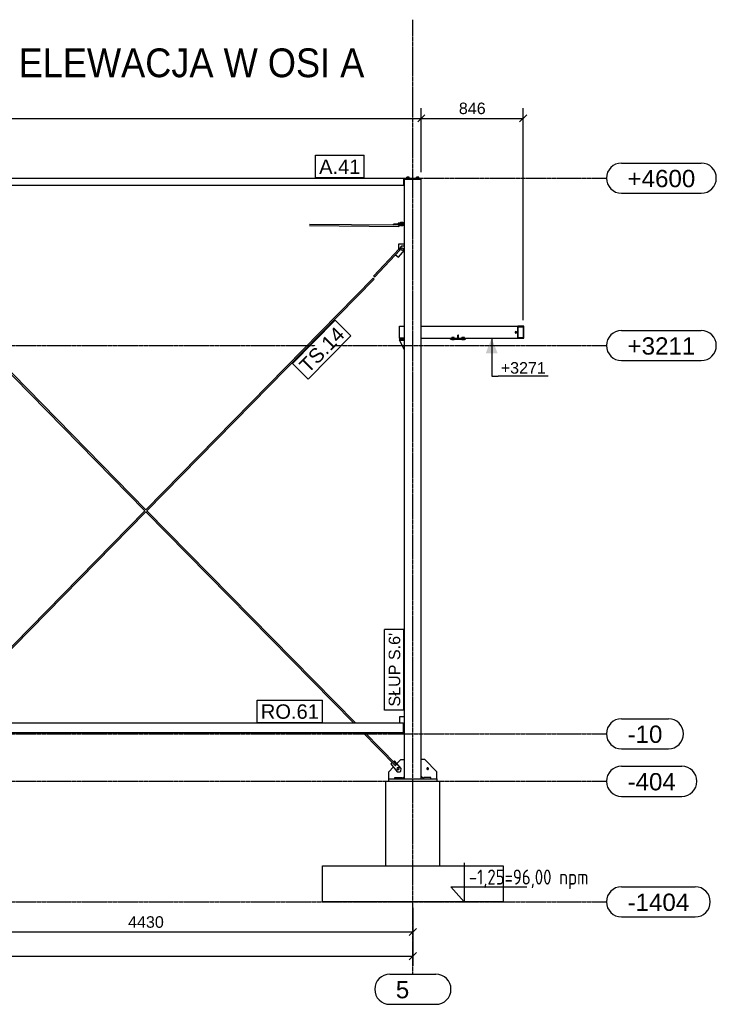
# Model space of a CAD drawing. Header units: millimetres. Extents: x -288865 to 11255, y 102926 to 380857.
# Tile 121 of 142: x -150231 to -144451, y 325698 to 333866. Entities that reach past the tile are written whole.
import ezdxf

# ---------------------------------------------------------------- set-up
doc = ezdxf.new("R2010")
doc.units = ezdxf.units.MM
doc.header["$MEASUREMENT"] = 0
doc.set_wipeout_variables(frame=1)
doc.linetypes.add('DXK_LINE_DOT3', pattern=[5.9187, 2.979, -0.9799, 0.9799, -0.9799])
for name, color, linetype in [('Rbcs_EX_Axes', 7, 'Continuous'), ('Rbcs_EX_Descriptions', 7, 'Continuous'), ('TS_FORMATKA', 7, 'Continuous'), ('TS_INNE_OBIEKTY', 7, 'Continuous'), ('TS_LINIE_WIDOCZNE', 7, 'Continuous'), ('TS_OPISY', 7, 'Continuous'), ('TS_OPISY_LINIE', 7, 'Continuous'), ('TS_OPISY_RAMKA', 7, 'Continuous'), ('TS_WYMIARY', 7, 'Continuous'), ('TS_WYMIARY_TEKST', 7, 'Continuous')]:
    doc.layers.add(name, color=color, linetype=linetype)
doc.styles.add('ARIAL', font='arial.ttf')
doc.styles.add('RBCS_dim', font='isocp.shx', dxfattribs={"width": 0.9})

# ---------------------------------------------------------------- blocks, each defined once
blk = doc.blocks.new('Part-68325230-2061 - 2054')
at = {"layer": 'TS_LINIE_WIDOCZNE', "color": 253, "linetype": 'Continuous'}
for p, q in [((17369.3, 12631.701025), (17369.3, 13331.701025)), ((17369.3, 13331.701025), (17819.3, 13331.701025)), ((17819.3, 12631.701025), (17819.3, 13331.701025))]:
    blk.add_line(p, q, dxfattribs=at)
blk = doc.blocks.new('GridLine-68325230-2529 - 2054')
at = {"layer": 'TS_INNE_OBIEKTY', "color": 4, "linetype": 'Continuous'}
for p, q in [((19325.8, 13456.7), (19826, 13456.7)), ((19325.8, 13206.7), (19826, 13206.7))]:
    blk.add_line(p, q, dxfattribs=at)
at = {"layer": 'TS_INNE_OBIEKTY', "color": 4, "linetype": 'DXK_LINE_DOT3'}
blk.add_line((650, 13331.7), (19200.8, 13331.7), dxfattribs=at)
at = {"layer": 'TS_INNE_OBIEKTY', "color": 4, "linetype": 'Continuous'}
for centre, start, end in [((19325.8, 13331.7), 90, 270), ((19826, 13331.7), 270, 90)]:
    blk.add_arc(centre, 125, start, end, dxfattribs=at)
at = {"layer": 'TS_INNE_OBIEKTY', "color": 2, "linetype": 'Continuous', "style": 'ARIAL'}
blk.add_text('-404', height=143.26, dxfattribs=at).set_placement((19375.8, 13256.7))
blk = doc.blocks.new('Part-68325230-2092 - 2054')
at = {"layer": 'TS_LINIE_WIDOCZNE', "color": 1, "linetype": 'Continuous'}
for p, q in [((17268.1, 17522.8), (17480.4, 17748.6)), ((17276.8, 17514.5), (17489.2, 17740.4)), ((17480.4, 17748.6), (17481.7, 17747.4)), ((17481.7, 17747.4), (17484.8, 17744.5)), ((17484.8, 17744.5), (17487.9, 17741.6)), ((17487.9, 17741.6), (17489.2, 17740.4)), ((17269.4, 17521.5), (17268.1, 17522.8)), ((17272.5, 17518.6), (17269.4, 17521.5)), ((17275.6, 17515.7), (17272.5, 17518.6)), ((17276.8, 17514.5), (17275.6, 17515.7))]:
    blk.add_line(p, q, dxfattribs=at)
blk = doc.blocks.new('Part-68325230-2495 - 2054')
at = {"layer": 'TS_LINIE_WIDOCZNE', "color": 1, "linetype": 'Continuous'}
for p, q in [((17524.3, 13865.7), (17484.3, 13865.7)), ((17484.3, 13865.7), (17484.3, 13815.7)), ((17514.3, 13735.7), (17524.3, 13735.7))]:
    blk.add_line(p, q, dxfattribs=at)
blk = doc.blocks.new('Part-68325230-2126 - 2054')
at = {"layer": 'TS_LINIE_WIDOCZNE', "color": 1, "linetype": 'Continuous'}
for p, q in [((16735.3, 17943.1), (17479.1, 17935.6)), ((16735.8, 17955.1), (17432.9, 17948.1)), ((17477.4, 17945.9), (17476.5, 17941.7)), ((17476.5, 17941.7), (17477.2, 17937.4)), ((17477.2, 17937.4), (17479.1, 17935.6)), ((17478.6, 17947), (17477.4, 17945.9)), ((17479.1, 17935.6), (17481.1, 17937.3)), ((17481.2, 17945.8), (17480, 17946.9)), ((17481.1, 17937.3), (17481.9, 17941.5)), ((17481.9, 17941.5), (17481.2, 17945.8))]:
    blk.add_line(p, q, dxfattribs=at)
blk = doc.blocks.new('Part-68325230-2129 - 2054')
at = {"layer": 'TS_LINIE_WIDOCZNE', "color": 1, "linetype": 'Continuous'}
for p, q in [((17524.3, 17006.701025), (17482.300412, 17006.701025)), ((17482.300412, 17006.701025), (17482.300412, 16998.701025)), ((17482.300412, 16998.701025), (17524.3, 16998.701025))]:
    blk.add_line(p, q, dxfattribs=at)
blk = doc.blocks.new('Part-68325230-2130 - 2054')
at = {"layer": 'TS_LINIE_WIDOCZNE', "color": 1, "linetype": 'Continuous'}
for p, q in [((17524.3, 16998.701025), (17482.300412, 16998.701025)), ((17482.300412, 16998.701025), (17482.300412, 16990.701025)), ((17482.300412, 16990.701025), (17524.3, 16990.701025))]:
    blk.add_line(p, q, dxfattribs=at)
blk = doc.blocks.new('Part-68325230-2136 - 2054')
at = {"layer": 'TS_LINIE_WIDOCZNE', "color": 1, "linetype": 'Continuous'}
for p, q in [((17394.3, 13351.701025), (17794.3, 13351.701025)), ((17394.3, 13331.701025), (17394.3, 13351.701025)), ((17794.3, 13351.701025), (17794.3, 13331.701025))]:
    blk.add_line(p, q, dxfattribs=at)
blk = doc.blocks.new('Part-68325230-2140 - 2054')
at = {"layer": 'TS_LINIE_WIDOCZNE', "color": 1, "linetype": 'Continuous'}
for p, q in [((17524.3, 13351.701025), (17524.3, 18325.701025)), ((17524.3, 18325.701025), (17664.3, 18325.701025)), ((17664.3, 13351.701025), (17664.3, 18325.701025))]:
    blk.add_line(p, q, dxfattribs=at)
blk = doc.blocks.new('Part-68325230-2146 - 2054')
at = {"layer": 'TS_LINIE_WIDOCZNE', "color": 1, "linetype": 'Continuous'}
blk.add_line((17524.3, 16911.7), (17482.3, 16990.7), dxfattribs=at)
blk = doc.blocks.new('GridLine-68325230-2531 - 2054')
at = {"layer": 'TS_INNE_OBIEKTY', "color": 4, "linetype": 'Continuous'}
for p, q in [((19325.8, 17071.7), (19987.3, 17071.7)), ((19325.8, 16821.7), (19987.3, 16821.7))]:
    blk.add_line(p, q, dxfattribs=at)
at = {"layer": 'TS_INNE_OBIEKTY', "color": 4, "linetype": 'DXK_LINE_DOT3'}
blk.add_line((650, 16946.7), (19200.8, 16946.7), dxfattribs=at)
at = {"layer": 'TS_INNE_OBIEKTY', "color": 4, "linetype": 'Continuous'}
for centre, start, end in [((19325.8, 16946.7), 90, 270), ((19987.3, 16946.7), 270, 90)]:
    blk.add_arc(centre, 125, start, end, dxfattribs=at)
at = {"layer": 'TS_INNE_OBIEKTY', "color": 2, "linetype": 'Continuous', "style": 'ARIAL'}
blk.add_text('+3211', height=143.26, dxfattribs=at).set_placement((19375.8, 16871.7))
blk = doc.blocks.new('Part-68325230-2150 - 2054')
at = {"layer": 'TS_LINIE_WIDOCZNE', "color": 1, "linetype": 'Continuous'}
for p, q in [((17694.3, 13511.7), (17664.3, 13511.7)), ((17794.3, 13411.7), (17694.3, 13511.7)), ((17794.3, 13351.7), (17794.3, 13411.7)), ((17684.3, 13351.7), (17664.3, 13371.7))]:
    blk.add_line(p, q, dxfattribs=at)
for start, end in [(162, 342), (342, 162)]:
    blk.add_arc((17717.3, 13436.6), 7, start, end, dxfattribs=at)
blk = doc.blocks.new('Part-68325230-2168 - 2054')
at = {"layer": 'TS_LINIE_WIDOCZNE', "color": 1, "linetype": 'Continuous'}
for p, q in [((17474.9, 17680.3), (17524.3, 17738.2)), ((17499.7, 17771), (17480.5, 17748.5)), ((17520.8, 17772.6), (17499.7, 17771)), ((17499.7, 17771), (17499.7, 17771)), ((17520.8, 17772.6), (17520.8, 17772.6)), ((17520.8, 17772.6), (17524.3, 17769.7)), ((17451.5, 17700.3), (17474.9, 17680.3)), ((17474.9, 17680.3), (17474.9, 17680.3))]:
    blk.add_line(p, q, dxfattribs=at)
blk = doc.blocks.new('Part-68325230-2169 - 2054')
at = {"layer": 'TS_LINIE_WIDOCZNE', "color": 1, "linetype": 'Continuous'}
for p, q in [((17474.3, 17786.7), (17474.3, 17746.7)), ((17524.3, 17786.7), (17474.3, 17786.7)), ((17474.3, 17746.7), (17476.2, 17744.2)), ((17514.5, 17726.7), (17524.3, 17726.7))]:
    blk.add_line(p, q, dxfattribs=at)
blk = doc.blocks.new('Part-68325230-2171 - 2054')
at = {"layer": 'TS_LINIE_WIDOCZNE', "color": 1, "linetype": 'Continuous'}
for p, q in [((17461.6, 13479), (17494.3, 13511.7)), ((17494.3, 13511.7), (17524.3, 13511.7)), ((17394.3, 13411.7), (17433.2, 13450.6)), ((17394.3, 13351.7), (17394.3, 13411.7)), ((17504.3, 13351.7), (17524.3, 13371.7))]:
    blk.add_line(p, q, dxfattribs=at)
blk = doc.blocks.new('Part-68325230-2172 - 2054')
at = {"layer": 'TS_LINIE_WIDOCZNE', "color": 1, "linetype": 'Continuous'}
for p, q in [((17411.3, 13477.4), (17423.2, 13487.1)), ((17432.5, 13494.7), (17442.3, 13502.7)), ((17442.3, 13502.7), (17442.3, 13502.7)), ((17496, 13436.8), (17442.3, 13502.7)), ((17411.3, 13477.4), (17411.3, 13477.4)), ((17411.3, 13477.4), (17465, 13411.5)), ((17465, 13411.5), (17465, 13411.5)), ((17465, 13411.5), (17486.1, 13409.4)), ((17486.1, 13409.4), (17493.9, 13415.7)), ((17486.1, 13409.4), (17486.1, 13409.4)), ((17493.9, 13415.7), (17496, 13436.8)), ((17493.9, 13415.7), (17493.9, 13415.7)), ((17496, 13436.8), (17496, 13436.8))]:
    blk.add_line(p, q, dxfattribs=at)
blk = doc.blocks.new('Part-68325230-2179 - 2054')
at = {"layer": 'TS_LINIE_WIDOCZNE', "color": 1, "linetype": 'Continuous'}
for p, q in [((13484.4, 17497), (13485.6, 17498.2)), ((15370.9, 15576.4), (13484.4, 17497)), ((13485.6, 17498.2), (13488.7, 17501.2)), ((13488.7, 17501.2), (13491.7, 17504.2)), ((13491.7, 17504.2), (13493, 17505.4)), ((15379.3, 15585), (13493, 17505.4)), ((17100.4, 13815.7), (15379.3, 15567.9)), ((17117.2, 13815.7), (15387.7, 15576.4)), ((17447.8, 13462), (17179, 13735.7)), ((17456.3, 13470.4), (17195.8, 13735.7)), ((17447.8, 13462), (17449, 13463.3)), ((17452.1, 13466.2), (17449, 13463.3)), ((17455.1, 13469.2), (17452.1, 13466.2)), ((17456.3, 13470.4), (17455.1, 13469.2))]:
    blk.add_line(p, q, dxfattribs=at)
blk = doc.blocks.new('Part-68325230-2212 - 2054')
at = {"layer": 'TS_LINIE_WIDOCZNE', "color": 1, "linetype": 'Continuous'}
for p, q in [((17444.3, 13351.701025), (17444.3, 13363.701025)), ((17444.3, 13363.701025), (17504.3, 13363.701025)), ((17504.3, 13351.701025), (17504.3, 13363.701025))]:
    blk.add_line(p, q, dxfattribs=at)
blk = doc.blocks.new('Part-68325230-2213 - 2054')
at = {"layer": 'TS_LINIE_WIDOCZNE', "color": 1, "linetype": 'Continuous'}
for p, q in [((17684.3, 13351.701025), (17684.3, 13363.701025)), ((17744.3, 13363.701025), (17684.3, 13363.701025)), ((17744.3, 13351.701025), (17744.3, 13363.701025))]:
    blk.add_line(p, q, dxfattribs=at)
blk = doc.blocks.new('Bolt-68325230-2338 - 2054')
at = {"layer": 'TS_INNE_OBIEKTY', "color": 1, "linetype": 'Continuous'}
for p, q in [((17916.8, 17006.7), (17916.8, 17014.6)), ((17937.6, 17014.6), (17916.8, 17014.6)), ((17916.8, 16992.8), (17916.8, 17000.7)), ((17937.6, 16992.8), (17916.8, 16992.8)), ((17922, 17006.7), (17922, 17014.6)), ((17922, 16992.8), (17922, 17000.7)), ((17932.4, 17006.7), (17932.4, 17014.6)), ((17932.4, 16992.8), (17932.4, 17000.7)), ((17937.6, 17006.7), (17937.6, 17014.6)), ((17937.6, 16992.8), (17937.6, 17000.7)), ((18001.8, 17006.7), (18001.8, 17014.6)), ((18022.6, 17014.6), (18001.8, 17014.6)), ((18001.8, 16992.8), (18001.8, 17000.7)), ((18022.6, 16992.8), (18001.8, 16992.8)), ((18007, 17006.7), (18007, 17014.6)), ((18007, 16992.8), (18007, 17000.7)), ((18017.4, 17006.7), (18017.4, 17014.6)), ((18017.4, 16992.8), (18017.4, 17000.7)), ((18022.6, 17006.7), (18022.6, 17014.6)), ((18022.6, 16992.8), (18022.6, 17000.7))]:
    blk.add_line(p, q, dxfattribs=at)
blk = doc.blocks.new('Part-68325230-2227 - 2054')
at = {"layer": 'TS_LINIE_WIDOCZNE', "color": 1, "linetype": 'Continuous'}
for p, q in [((17454.4, 17954.2), (17432.9, 17953.5)), ((17432.9, 17953.5), (17472, 17953)), ((17432.9, 17947.5), (17432.9, 17953.5)), ((17504.6, 17946.6), (17432.9, 17947.5)), ((17472, 17954), (17454.4, 17954.2)), ((17504.6, 17952.3), (17504.6, 17946.6)), ((17504.6, 17946.6), (17524.3, 17946.7))]:
    blk.add_line(p, q, dxfattribs=at)
blk = doc.blocks.new('Part-68325230-2228 - 2054')
at = {"layer": 'TS_LINIE_WIDOCZNE', "color": 1, "linetype": 'Continuous'}
for p, q in [((17487, 17961.5), (17472, 17961.1)), ((17472, 17961.1), (17472, 17960.3)), ((17472, 17960.3), (17524.3, 17960.3)), ((17472, 17952.3), (17472, 17960.3)), ((17472, 17952.3), (17524.3, 17952.3)), ((17524.3, 17961.5), (17487, 17961.5)), ((17494.9, 17961.1), (17495.3, 17961.2)), ((17495.3, 17961.1), (17494.9, 17961.1)), ((17495.3, 17961.2), (17496.3, 17961.2)), ((17496.3, 17961), (17495.3, 17961.1)), ((17496.3, 17961.2), (17497.8, 17961.2)), ((17497.8, 17961), (17496.3, 17961)), ((17497.8, 17961.2), (17499.8, 17961.3)), ((17499.8, 17961), (17497.8, 17961)), ((17499.8, 17961.3), (17501.9, 17961.3)), ((17501.9, 17961), (17499.8, 17961)), ((17501.9, 17961), (17501.9, 17961.3)), ((17501.9, 17961.3), (17504.1, 17961.3)), ((17504.1, 17961), (17501.9, 17961)), ((17504.1, 17961.3), (17506.1, 17961.2)), ((17506.1, 17961), (17504.1, 17961)), ((17506.1, 17961.2), (17507.6, 17961.2)), ((17507.6, 17961), (17506.1, 17961)), ((17507.6, 17961.2), (17508.6, 17961.2)), ((17508.6, 17961.1), (17507.6, 17961)), ((17508.6, 17961.2), (17508.9, 17961.1)), ((17508.9, 17961.1), (17508.6, 17961.1))]:
    blk.add_line(p, q, dxfattribs=at)
blk = doc.blocks.new('Part-68325230-2230 - 2054')
at = {"layer": 'TS_LINIE_WIDOCZNE', "color": 1, "linetype": 'Continuous'}
for p, q in [((15379.3, 15585), (17265.6, 17505.4)), ((15387.7, 15576.4), (17274.2, 17497)), ((17265.6, 17505.4), (17266.9, 17504.2)), ((17266.9, 17504.2), (17269.9, 17501.2)), ((17269.9, 17501.2), (17273, 17498.2)), ((17273, 17498.2), (17274.2, 17497)), ((13641.4, 13815.7), (15370.9, 15576.4)), ((13658.2, 13815.7), (15379.3, 15567.9)), ((13302.3, 13470.4), (13562.8, 13735.7)), ((13310.8, 13462), (13579.6, 13735.7)), ((13303.5, 13469.2), (13302.3, 13470.4)), ((13306.5, 13466.2), (13303.5, 13469.2)), ((13309.6, 13463.3), (13306.5, 13466.2)), ((13310.8, 13462), (13309.6, 13463.3))]:
    blk.add_line(p, q, dxfattribs=at)
blk = doc.blocks.new('Part-68325230-2235 - 2054')
at = {"layer": 'TS_LINIE_WIDOCZNE', "color": 1, "linetype": 'Continuous'}
for p, q in [((18514.4, 17106.7), (18464.4, 17106.7)), ((18464.4, 17006.7), (18464.4, 17106.7)), ((18468.4, 17102.7), (18468.4, 17102.7)), ((18468.4, 17010.7), (18468.4, 17102.7)), ((18468.4, 17102.7), (18510.4, 17102.7)), ((18510.4, 17102.7), (18510.4, 17102.7)), ((18510.4, 17102.7), (18510.4, 17010.7)), ((18514.4, 17006.7), (18514.4, 17106.7)), ((18464.4, 17006.7), (18514.4, 17006.7)), ((18468.4, 17010.7), (18468.4, 17010.7)), ((18510.4, 17010.7), (18468.4, 17010.7)), ((18510.4, 17010.7), (18510.4, 17010.7)), ((18514.4, 17006.7), (18514.4, 17006.7))]:
    blk.add_line(p, q, dxfattribs=at)
blk = doc.blocks.new('Part-68325230-2237 - 2054')
at = {"layer": 'TS_LINIE_WIDOCZNE', "color": 1, "linetype": 'Continuous'}
for p, q in [((17907.2, 17000.7), (17907.2, 17006.7)), ((17907.2, 17006.7), (17907.3, 17006.7)), ((17907.3, 17000.7), (17907.2, 17000.7)), ((17907.2, 17000.7), (17907.3, 17000.7)), ((17907.3, 17000.7), (17907.3, 17006.7)), ((17907.3, 17006.7), (17967, 17006.7)), ((17907.3, 17000.7), (18032.3, 17000.7)), ((17973, 17006.7), (18032.3, 17006.7)), ((18032.3, 17000.7), (18032.3, 17006.7))]:
    blk.add_line(p, q, dxfattribs=at)
blk = doc.blocks.new('Part-68325230-2238 - 2054')
at = {"layer": 'TS_LINIE_WIDOCZNE', "color": 1, "linetype": 'Continuous'}
for p, q in [((17973, 17031.7), (17966.9, 17031.7)), ((17966.9, 17031.7), (17966.9, 17006.7)), ((17967, 17006.7), (17967, 17031.7)), ((17973, 17006.7), (17967, 17006.7)), ((17973, 17006.7), (17973, 17031.7))]:
    blk.add_line(p, q, dxfattribs=at)
blk = doc.blocks.new('Part-68325230-2252 - 2054')
at = {"layer": 'TS_LINIE_WIDOCZNE', "color": 1, "linetype": 'Continuous'}
for p, q in [((17482.3, 17006.7), (17482.3, 17106.7)), ((17482.3, 17106.7), (17524.3, 17106.7)), ((17664.3, 17106.7), (18464.3, 17106.7)), ((18464.3, 17106.7), (18464.3, 17006.7)), ((17664.3, 17006.7), (17907.3, 17006.7)), ((18032.3, 17006.7), (18464.3, 17006.7))]:
    blk.add_line(p, q, dxfattribs=at)
blk = doc.blocks.new('Part-68325230-2253 - 2054')
at = {"layer": 'TS_LINIE_WIDOCZNE', "color": 1, "linetype": 'Continuous'}
for p, q in [((17659.3, 18335.7), (17664.3, 18335.7)), ((17664.3, 18335.7), (17664.3, 18331.7))]:
    blk.add_line(p, q, dxfattribs=at)
blk = doc.blocks.new('Part-68325230-2255 - 2054')
at = {"layer": 'TS_LINIE_WIDOCZNE', "color": 1, "linetype": 'Continuous'}
for p, q in [((17664.3, 18331.701025), (17524.3, 18331.701025)), ((17524.3, 18331.701025), (17524.3, 18325.701025)), ((17664.3, 18325.701025), (17664.3, 18331.701025))]:
    blk.add_line(p, q, dxfattribs=at)
blk = doc.blocks.new('Part-68325230-2257 - 2054')
at = {"layer": 'TS_LINIE_WIDOCZNE', "color": 1, "linetype": 'Continuous'}
for p, q in [((9569.3, 18335.7), (9569.3, 18335.7)), ((9569.3, 18335.7), (13089.3, 18335.7)), ((9569.3, 18331.7), (9569.3, 18335.7)), ((9569.3, 18331.7), (9569.3, 18331.7)), ((9569.3, 18331.7), (9639.3, 18331.7)), ((9639.3, 18275.7), (9639.3, 18335.7)), ((13089.3, 18335.7), (17519.3, 18335.7)), ((13089.3, 18275.7), (13089.3, 18335.7)), ((13089.3, 18331.7), (13239.3, 18331.7)), ((13239.3, 18275.7), (13239.3, 18335.7)), ((17519.3, 18335.7), (17659.3, 18335.7)), ((17519.3, 18275.7), (17519.3, 18335.7)), ((17659.3, 18331.7), (17519.3, 18331.7)), ((17659.3, 18335.7), (17659.3, 18331.7)), ((13094.3, 18275.7), (9634.3, 18275.7)), ((17524.3, 18275.7), (13234.3, 18275.7))]:
    blk.add_line(p, q, dxfattribs=at)
blk = doc.blocks.new('Bolt-68325230-2267 - 2054')
at = {"layer": 'TS_INNE_OBIEKTY', "color": 1, "linetype": 'Continuous'}
for start, end in [(140.89129, 320.89129), (140.89129, 320.89129), (320.89129, 140.89129), (320.89129, 140.89129)]:
    blk.add_arc((17717.3, 13436.6), 7, start, end, dxfattribs=at)
blk = doc.blocks.new('Bolt-68325230-2283 - 2054')
at = {"layer": 'TS_INNE_OBIEKTY', "color": 1, "linetype": 'Continuous'}
for p, q in [((17494.7, 17750.8), (17503.1, 17757)), ((17496, 17740.5), (17494.7, 17750.8)), ((17505.5, 17736.4), (17496, 17740.5)), ((17503.1, 17757), (17512.6, 17753)), ((17513.9, 17742.6), (17505.5, 17736.4)), ((17512.6, 17753), (17513.9, 17742.6))]:
    blk.add_line(p, q, dxfattribs=at)
blk = doc.blocks.new('Bolt-68325230-2285 - 2054')
at = {"layer": 'TS_INNE_OBIEKTY', "color": 1, "linetype": 'Continuous'}
for p, q in [((17464.8, 13444.6), (17461.1, 13434.9)), ((17461.1, 13434.9), (17467.6, 13426.9)), ((17475, 13446.3), (17464.8, 13444.6)), ((17467.6, 13426.9), (17477.9, 13428.5)), ((17481.6, 13438.2), (17475, 13446.3)), ((17477.9, 13428.5), (17481.6, 13438.2))]:
    blk.add_line(p, q, dxfattribs=at)
blk = doc.blocks.new('Bolt-68325230-2311 - 2054')
at = {"layer": 'TS_INNE_OBIEKTY', "color": 1, "linetype": 'Continuous'}
for p, q in [((17492.4, 17968.9), (17493.6, 17969.1)), ((17492.4, 17961), (17492.4, 17968.9)), ((17500.7, 17968.8), (17492.4, 17968.9)), ((17500.7, 17960.9), (17492.4, 17961)), ((17492.4, 17939.1), (17492.4, 17946.8)), ((17500.7, 17939), (17492.4, 17939.1)), ((17493.6, 17969.1), (17503.2, 17969.2)), ((17510.3, 17968.9), (17500.7, 17968.8)), ((17500.7, 17960.9), (17500.7, 17968.8)), ((17510.3, 17961), (17500.7, 17960.9)), ((17500.7, 17939), (17500.7, 17946.7)), ((17510.3, 17939.1), (17500.7, 17939)), ((17503.2, 17969.2), (17511.5, 17969.1)), ((17511.5, 17969.1), (17510.3, 17968.9)), ((17510.3, 17961), (17510.3, 17968.9)), ((17510.3, 17961), (17511.5, 17961.2)), ((17510.3, 17939.1), (17510.3, 17946.7)), ((17510.3, 17939.1), (17511.5, 17939.3)), ((17511.5, 17961.2), (17511.5, 17969.1)), ((17511.5, 17939.3), (17511.5, 17946.7))]:
    blk.add_line(p, q, dxfattribs=at)
blk = doc.blocks.new('Bolt-68325230-2337 - 2054')
at = {"layer": 'TS_INNE_OBIEKTY', "color": 1, "linetype": 'Continuous'}
for p, q in [((17543.9, 18335.7), (17543.9, 18343.6)), ((17564.7, 18343.6), (17543.9, 18343.6)), ((17549.1, 18335.7), (17549.1, 18343.6)), ((17559.5, 18335.7), (17559.5, 18343.6)), ((17564.7, 18335.7), (17564.7, 18343.6)), ((17623.9, 18335.7), (17623.9, 18343.6)), ((17644.7, 18343.6), (17623.9, 18343.6)), ((17629.1, 18335.7), (17629.1, 18343.6)), ((17639.5, 18335.7), (17639.5, 18343.6)), ((17644.7, 18335.7), (17644.7, 18343.6))]:
    blk.add_line(p, q, dxfattribs=at)
blk = doc.blocks.new('Bolt-68325230-2423 - 2054')
at = {"layer": 'TS_INNE_OBIEKTY', "color": 1, "linetype": 'Continuous'}
for start, end in [(0, 180), (180, 0)]:
    blk.add_arc((18449.3, 17056.7), 7, start, end, dxfattribs=at)
blk = doc.blocks.new('Part-68325230-2506 - 2054')
at = {"layer": 'TS_LINIE_WIDOCZNE', "color": 1, "linetype": 'Continuous'}
for p, q in [((13244.3, 13815.7), (13244.3, 13735.7)), ((13244.3, 13815.7), (17514.3, 13815.7)), ((17514.3, 13815.7), (17514.3, 13735.7)), ((13244.3, 13735.7), (17514.3, 13735.7))]:
    blk.add_line(p, q, dxfattribs=at)
blk = doc.blocks.new('GridLine-68325230-2528 - 2054')
at = {"layer": 'TS_INNE_OBIEKTY', "color": 4, "linetype": 'Continuous'}
for p, q in [((19325.8, 12456.7), (19937.2, 12456.7)), ((19325.8, 12206.7), (19937.2, 12206.7))]:
    blk.add_line(p, q, dxfattribs=at)
at = {"layer": 'TS_INNE_OBIEKTY', "color": 4, "linetype": 'DXK_LINE_DOT3'}
blk.add_line((650, 12331.7), (19200.8, 12331.7), dxfattribs=at)
at = {"layer": 'TS_INNE_OBIEKTY', "color": 4, "linetype": 'Continuous'}
for centre, start, end in [((19325.8, 12331.7), 90, 270), ((19937.2, 12331.7), 270, 90)]:
    blk.add_arc(centre, 125, start, end, dxfattribs=at)
at = {"layer": 'TS_INNE_OBIEKTY', "color": 2, "linetype": 'Continuous', "style": 'ARIAL'}
blk.add_text('-1404', height=143.26, dxfattribs=at).set_placement((19375.8, 12256.7))
blk = doc.blocks.new('GridLine-68325230-2530 - 2054')
at = {"layer": 'TS_INNE_OBIEKTY', "color": 4, "linetype": 'Continuous'}
for p, q in [((19325.8, 13850.7), (19714.8, 13850.7)), ((19325.8, 13600.7), (19714.8, 13600.7))]:
    blk.add_line(p, q, dxfattribs=at)
at = {"layer": 'TS_INNE_OBIEKTY', "color": 4, "linetype": 'DXK_LINE_DOT3'}
blk.add_line((650, 13725.7), (19200.8, 13725.7), dxfattribs=at)
at = {"layer": 'TS_INNE_OBIEKTY', "color": 4, "linetype": 'Continuous'}
for centre, start, end in [((19325.8, 13725.7), 90, 270), ((19714.8, 13725.7), 270, 90)]:
    blk.add_arc(centre, 125, start, end, dxfattribs=at)
at = {"layer": 'TS_INNE_OBIEKTY', "color": 2, "linetype": 'Continuous', "style": 'ARIAL'}
blk.add_text('-10', height=143.26, dxfattribs=at).set_placement((19375.8, 13650.7))
blk = doc.blocks.new('GridLine-68325230-2532 - 2054')
at = {"layer": 'TS_INNE_OBIEKTY', "color": 4, "linetype": 'Continuous'}
for p, q in [((19325.8, 18460.7), (19987.3, 18460.7)), ((19325.8, 18210.7), (19987.3, 18210.7))]:
    blk.add_line(p, q, dxfattribs=at)
at = {"layer": 'TS_INNE_OBIEKTY', "color": 4, "linetype": 'DXK_LINE_DOT3'}
blk.add_line((650, 18335.7), (19200.8, 18335.7), dxfattribs=at)
at = {"layer": 'TS_INNE_OBIEKTY', "color": 4, "linetype": 'Continuous'}
for centre, start, end in [((19325.8, 18335.7), 90, 270), ((19987.3, 18335.7), 270, 90)]:
    blk.add_arc(centre, 125, start, end, dxfattribs=at)
at = {"layer": 'TS_INNE_OBIEKTY', "color": 2, "linetype": 'Continuous', "style": 'ARIAL'}
blk.add_text('+4600', height=143.26, dxfattribs=at).set_placement((19375.8, 18260.7))
blk = doc.blocks.new('StraightDimension-68325230-5143 - 2054')
at = {"layer": 'TS_WYMIARY', "color": 174, "linetype": 'Continuous'}
for p, q in [((17664.3, 18385.7), (17664.3, 18916.7)), ((18509.9, 17156.7), (18509.9, 18916.7)), ((17694.3, 18861.7), (17634.3, 18801.7)), ((17664.3, 18831.7), (18509.9, 18831.7)), ((18479.9, 18801.7), (18539.9, 18861.7))]:
    blk.add_line(p, q, dxfattribs=at)
at = {"color": 0}
blk.add_wipeout([(18218.3, 18846.7), (18218.3, 18986.7), (17955.9, 18986.7), (17955.9, 18846.7)], dxfattribs=at).dxf.layer = 'TS_WYMIARY'
at = {"layer": 'TS_WYMIARY_TEKST', "color": 96, "style": 'ARIAL'}
blk.add_text('846', height=95.51, dxfattribs=at).set_placement((17975.9, 18866.7))
blk = doc.blocks.new('StraightDimension-68325230-5145 - 2054')
at = {"layer": 'TS_WYMIARY', "color": 174, "linetype": 'Continuous'}
for p, q in [((17664.3, 18385.7), (17664.3, 18916.7)), ((2154.3, 18831.7), (17664.3, 18831.7)), ((17634.3, 18801.7), (17694.3, 18861.7))]:
    blk.add_line(p, q, dxfattribs=at)
blk = doc.blocks.new('StraightDimension-68325230-5142 - 2054')
at = {"layer": 'TS_WYMIARY', "color": 174, "linetype": 'Continuous'}
for p, q in [((13164.3, 12281.7), (13164.3, 12001.7)), ((17594.3, 12281.7), (17594.3, 12001.7)), ((13194.3, 12111.7), (13134.3, 12051.7)), ((17564.3, 12051.7), (17624.3, 12111.7)), ((13164.3, 12081.7), (17594.3, 12081.7))]:
    blk.add_line(p, q, dxfattribs=at)
at = {"color": 0}
blk.add_wipeout([(15547.5, 12096.7), (15547.5, 12236.7), (15211.1, 12236.7), (15211.1, 12096.7)], dxfattribs=at).dxf.layer = 'TS_WYMIARY'
at = {"layer": 'TS_WYMIARY_TEKST', "color": 96, "style": 'ARIAL'}
blk.add_text('4430', height=95.51, dxfattribs=at).set_placement((15231.1, 12116.7))
blk = doc.blocks.new('StraightDimension-68325230-5136 - 2054')
at = {"layer": 'TS_WYMIARY', "color": 174, "linetype": 'Continuous'}
for p, q in [((17594.3, 12281.7), (17594.3, 11801.7)), ((2224.3, 11881.7), (17594.3, 11881.7)), ((17564.3, 11851.7), (17624.3, 11911.7))]:
    blk.add_line(p, q, dxfattribs=at)
blk = doc.blocks.new('Mark-68325230-5443 - 2054')
blk.add_wipeout([(17159.3, 18370.7), (17159.3, 18495.7), (16816.6, 18495.7), (16816.6, 18370.7)]).dxf.layer = 'TS_OPISY_LINIE'
blk.add_wipeout([(17159.3, 18370.7), (17159.3, 18495.7), (16816.6, 18495.7), (16816.6, 18370.7)]).dxf.layer = 'TS_OPISY_LINIE'
at = {"layer": 'TS_OPISY_RAMKA', "linetype": 'Continuous'}
for p, q in [((16786.6, 18525.7), (17189.3, 18525.7)), ((16786.6, 18340.7), (16786.6, 18525.7)), ((17189.3, 18340.7), (17189.3, 18525.7)), ((16786.6, 18340.7), (17189.3, 18340.7))]:
    blk.add_line(p, q, dxfattribs=at)
at = {"layer": 'TS_OPISY', "style": 'ARIAL'}
blk.add_text('A.41', height=119.38, dxfattribs=at).set_placement((16816.6, 18370.7))
blk = doc.blocks.new('Mark-68325230-5441 - 2054')
blk.add_wipeout([(17038, 17028.1), (16948.8, 17115.7), (16637.4, 16798.7), (16726.5, 16711.1)]).dxf.layer = 'TS_OPISY_LINIE'
blk.add_wipeout([(17038, 17028.1), (16948.8, 17115.7), (16637.4, 16798.7), (16726.5, 16711.1)]).dxf.layer = 'TS_OPISY_LINIE'
at = {"layer": 'TS_OPISY_RAMKA', "linetype": 'Continuous'}
for p, q in [((16594.9, 16798.3), (16948.4, 17158.2)), ((17080.4, 17028.5), (16948.4, 17158.2)), ((16726.9, 16668.7), (17080.4, 17028.5)), ((16726.9, 16668.7), (16594.9, 16798.3))]:
    blk.add_line(p, q, dxfattribs=at)
at = {"layer": 'TS_OPISY', "style": 'ARIAL'}
blk.add_text('TS.14', height=119.38, rotation=45.51004, dxfattribs=at).set_placement((16726.5, 16711.1))
blk = doc.blocks.new('LevelMark-68325230-2802 - 2054')
at = {"linetype": 'Continuous'}
blk.add_hatch(color=96, dxfattribs=at).paths.add_polyline_path([(18198.3, 16881.7), (18248.3, 17006.7), (18298.3, 16881.7)])
at = {"color": 96, "linetype": 'Continuous'}
blk.add_line((18248.3, 17006.7), (18248.3, 16693.8), dxfattribs=at)
at = {"color": 0, "linetype": 'Continuous'}
blk.add_wipeout([(18717.7, 16693.8), (18717.7, 16833.8), (18303.4, 16833.8), (18303.4, 16693.8)], dxfattribs=at)
at = {"color": 96, "linetype": 'Continuous'}
for p in [(18248.3, 16693.8), (18717.7, 16693.8)]:
    blk.add_line(p, (18303.4, 16693.8), dxfattribs=at)
at = {"color": 96, "linetype": 'Continuous', "style": 'ARIAL'}
blk.add_text('+3271', height=95.51, dxfattribs=at).set_placement((18323.4, 16713.8))
blk = doc.blocks.new('Mark-68325230-5450 - 2054')
blk.add_wipeout([(16814.3, 13850.7), (16814.3, 13975.7), (16332.7, 13975.7), (16332.7, 13850.7)]).dxf.layer = 'TS_OPISY_LINIE'
blk.add_wipeout([(16814.3, 13850.7), (16814.3, 13975.7), (16332.7, 13975.7), (16332.7, 13850.7)]).dxf.layer = 'TS_OPISY_LINIE'
at = {"layer": 'TS_OPISY_RAMKA', "linetype": 'Continuous'}
for p, q in [((16302.7, 14005.7), (16844.3, 14005.7)), ((16302.7, 13820.7), (16302.7, 14005.7)), ((16844.3, 13820.7), (16844.3, 14005.7)), ((16302.7, 13820.7), (16844.3, 13820.7))]:
    blk.add_line(p, q, dxfattribs=at)
at = {"layer": 'TS_OPISY', "style": 'ARIAL'}
blk.add_text('RO.61', height=119.38, dxfattribs=at).set_placement((16332.7, 13850.7))
blk = doc.blocks.new('Mark-68325230-5437 - 2054')
blk.add_wipeout([(17489.3, 14562.3), (17389.3, 14562.3), (17389.3, 13951.7), (17489.3, 13951.7)]).dxf.layer = 'TS_OPISY_LINIE'
blk.add_wipeout([(17489.3, 14562.3), (17389.3, 14562.3), (17389.3, 13951.7), (17489.3, 13951.7)]).dxf.layer = 'TS_OPISY_LINIE'
at = {"layer": 'TS_OPISY_RAMKA', "linetype": 'Continuous'}
for p, q in [((17359.3, 13921.7), (17359.3, 14592.3)), ((17519.3, 14592.3), (17359.3, 14592.3)), ((17519.3, 13921.7), (17519.3, 14592.3)), ((17519.3, 13921.7), (17359.3, 13921.7))]:
    blk.add_line(p, q, dxfattribs=at)
at = {"layer": 'TS_OPISY', "style": 'ARIAL'}
blk.add_text("SŁUP S.6'", height=95.51, rotation=90.00021, dxfattribs=at).set_placement((17489.3, 13951.7))
blk = doc.blocks.new('GridLine-68325230-1804 - 1293')
at = {"layer": 'TS_INNE_OBIEKTY', "color": 4, "linetype": 'DXK_LINE_DOT3'}
blk.add_line((2256.5, 2563.4), (2256.5, 10481.7), dxfattribs=at)
at = {"layer": 'TS_INNE_OBIEKTY', "color": 4, "linetype": 'Continuous'}
for p, q in [((2065.1, 2563.4), (2447.9, 2563.4)), ((2065.1, 2313.4), (2447.9, 2313.4))]:
    blk.add_line(p, q, dxfattribs=at)
for centre, start, end in [((2065.1, 2438.4), 90, 270), ((2447.9, 2438.4), 270, 90)]:
    blk.add_arc(centre, 125, start, end, dxfattribs=at)
at = {"layer": 'TS_INNE_OBIEKTY', "color": 2, "linetype": 'Continuous', "style": 'ARIAL'}
blk.add_text('5', height=143.3, dxfattribs=at).set_placement((2115.1, 2363.4))

msp = doc.modelspace()

# ---------------------------------------------------------------- linework, layer by layer
at = {"layer": 'Rbcs_EX_Axes', "linetype": 'Continuous'}
msp.add_lwpolyline([(-146542.5, 326870.3), (-146542.5, 326547.5), (-146652.1, 326670.9), (-146023.5, 326670.9)], dxfattribs=at)
at = {"layer": 'TS_INNE_OBIEKTY', "color": 253, "linetype": 'Continuous'}
for p, q in [((-147718.6, 326847.5), (-146218.6, 326847.5)), ((-147718.6, 326547.5), (-147718.6, 326847.5)), ((-146218.6, 326847.5), (-146218.6, 326547.5)), ((-146218.6, 326547.5), (-147718.6, 326547.5))]:
    msp.add_line(p, q, dxfattribs=at)

# ---------------------------------------------------------------- block references
for name in ['GridLine-68325230-2532 - 2054', 'Part-68325230-2257 - 2054', 'Part-68325230-2255 - 2054', 'Part-68325230-2140 - 2054', 'Bolt-68325230-2337 - 2054', 'Part-68325230-2253 - 2054', 'Part-68325230-2126 - 2054', 'Part-68325230-2227 - 2054', 'Part-68325230-2228 - 2054', 'Bolt-68325230-2311 - 2054', 'Part-68325230-2092 - 2054', 'Part-68325230-2168 - 2054', 'Part-68325230-2169 - 2054', 'Bolt-68325230-2283 - 2054', 'Part-68325230-2230 - 2054', 'Part-68325230-2179 - 2054', 'Part-68325230-2252 - 2054', 'Part-68325230-2235 - 2054', 'GridLine-68325230-2531 - 2054', 'Bolt-68325230-2338 - 2054', 'Part-68325230-2238 - 2054', 'Bolt-68325230-2423 - 2054', 'Part-68325230-2129 - 2054', 'Part-68325230-2130 - 2054', 'Part-68325230-2146 - 2054', 'Part-68325230-2237 - 2054', 'GridLine-68325230-2530 - 2054', 'Part-68325230-2495 - 2054', 'Part-68325230-2506 - 2054', 'Part-68325230-2171 - 2054', 'Part-68325230-2172 - 2054', 'Part-68325230-2150 - 2054', 'GridLine-68325230-2529 - 2054', 'Bolt-68325230-2285 - 2054', 'Bolt-68325230-2267 - 2054', 'Part-68325230-2136 - 2054', 'Part-68325230-2212 - 2054', 'Part-68325230-2213 - 2054', 'Part-68325230-2061 - 2054', 'GridLine-68325230-2528 - 2054']:
    msp.add_blockref(name, (-164562.9, 314215.8))

# ---------------------------------------------------------------- texts
at = {"layer": 'Rbcs_EX_Descriptions', "linetype": 'Continuous', "insert": (-146503.9, 326815.9), "char_height": 125, "attachment_point": 1, "style": 'RBCS_dim'}
msp.add_mtext_dynamic_manual_height_columns('-1,25=96,00 npm', width=1101.738, gutter_width=12.5, heights=[0], dxfattribs=at)
at = {"layer": 'TS_FORMATKA', "color": 1, "style": 'ARIAL', "width": 0.9}
msp.add_text('ELEWACJA W OSI A', height=238.77, dxfattribs=at).set_placement((-150240.1, 333388.8))

# ---------------------------------------------------------------- next in the draw order: block references
for name in ['StraightDimension-68325230-5143 - 2054', 'Mark-68325230-5441 - 2054', 'LevelMark-68325230-2802 - 2054', 'Mark-68325230-5437 - 2054', 'Mark-68325230-5450 - 2054', 'StraightDimension-68325230-5142 - 2054']:
    msp.add_blockref(name, (-164562.9, 314215.8))

# ---------------------------------------------------------------- next in the draw order: block references
for name in ['StraightDimension-68325230-5145 - 2054', 'StraightDimension-68325230-5136 - 2054']:
    msp.add_blockref(name, (-164562.9, 314215.8))

# ---------------------------------------------------------------- next in the draw order: block references
for name, p in [('GridLine-68325230-1804 - 1293', (-149225.1, 323384.1)), ('Mark-68325230-5443 - 2054', (-164562.9, 314215.8))]:
    msp.add_blockref(name, p)

doc.saveas('drawing.dxf')
